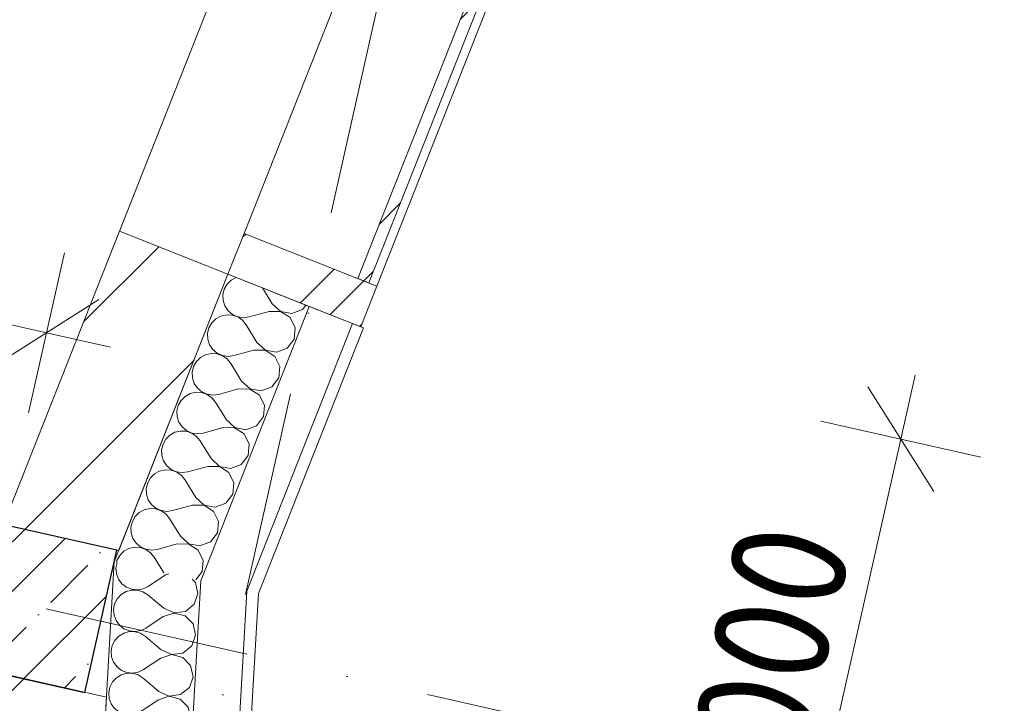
# Model space of a CAD drawing. Header units: millimetres. Extents: x -7213913 to -6999406, y 6129472 to 6470382.
# Tile 114 of 256: x -7187536 to -7185848, y 6166836 to 6168008. Entities that reach past the tile are written whole.
import ezdxf
from ezdxf.enums import TextEntityAlignment as Align

# ---------------------------------------------------------------- set-up
doc = ezdxf.new("R2010")
doc.units = ezdxf.units.MM
doc.header["$MEASUREMENT"] = 0
doc.set_wipeout_variables(frame=1)
doc.linetypes.add('Wipeout_Contour', pattern=[1000, 0, -1000])
doc.linetypes.add('Штрихпунктирная', pattern=[670.277762, 352.777767, -176.388884, 0, -141.111112])
for name, color, linetype in [('S - квартира_помещение.АР', 7, 'Continuous'), ('АР-Стены_внешние_.АР', 7, 'Continuous'), ('АР-Стены_внутренние_пилоны.АР', 7, 'Continuous'), ('АР-Стены_Наружные ВИТРАЖ', 7, 'Continuous'), ('АР-Стены_Перегородки_межквартирные_200.АР', 7, 'Continuous'), ('АР-Чертеж-Оси_Осевые размеры.АР', 7, 'Continuous'), ('АР-Чертеж-Размеры.АР', 7, 'Continuous')]:
    doc.layers.add(name, color=color, linetype=linetype)
for name, color, linetype, lineweight in [('S - квартира_помещение.АР_Ном._пера__2', 8, 'Continuous', 15), ('АР-Стены_внешние_.АР_Ном._пера__1', 7, 'Continuous', 0), ('АР-Стены_внутренние_пилоны.АР_Ном._пера__1', 7, 'Continuous', 30), ('АР-Стены_Наружные ВИТРАЖ_Ном._пера__120', 7, 'Continuous', 0), ('АР-Стены_Перегородки_межквартирные_200.АР_Ном._пера__1', 7, 'Continuous', 30), ('АР-Чертеж-Оси_Осевые размеры.АР_Ном._пера__120', 7, 'Continuous', 0), ('АР-Чертеж-Размеры.АР_Ном._пера__1', 7, 'Continuous', 0), ('Паспорта Зон Archicad_Ном._пера__1', 7, 'Continuous', 0)]:
    doc.layers.add(name, color=color, linetype=linetype, lineweight=lineweight)
doc.styles.add('РЎР“Р•РќР•Р\xa0Р\x98Р\xa0_РЎРўР\x98Р›Р¬_1', font='txt')
doc.styles.add('РЎР“Р•РќР•Р\xa0Р\x98Р\xa0_РЎРўР\x98Р›Р¬_2', font='calibri.ttf')
doc.styles.add('РЎР“Р•РќР•Р\xa0Р\x98Р\xa0_РЎРўР\x98Р›Р¬_3', font='GOST_Common.ttf')
doc.styles.add('РЎР“Р•РќР•Р\xa0Р\x98Р\xa0_РЎРўР\x98Р›Р¬_5', font='GOTHIC.TTF')
doc.dimstyles.new('СГЕНЕРИР_СТИЛЬ__5', dxfattribs={"dimtxt": 200, "dimasz": 142.5, "dimexe": 0.18, "dimexo": 0.0625, "dimgap": 0, "dimtad": 1, "dimdec": 0, "dimzin": 0, "dimdsep": 46, "dimtxsty": 'РЎР“Р•РќР•Р\xa0Р\x98Р\xa0_РЎРўР\x98Р›Р¬_3', "dimblk": 'ARROWHEAD_6', "dimblk1": 'ARROWHEAD_6', "dimblk2": 'ARROWHEAD_6', "dimcen": 0.09, "dimse1": 1, "dimse2": 1, "dimclrd": 7, "dimclre": 7, "dimclrt": 7, "dimazin": 0, "dimtfac": 1, "dimtdec": 4, "dimtmove": 0, "dimatfit": 3, "dimfxl": 1, "dimtolj": 1, "dimtzin": 0, "dimarcsym": 0})
pattern_1 = [(45, (-6566190.34, 6562677.8), (-176.776695, 176.776695), []), (45, (-6566225.7, 6562713.15), (-176.776695, 176.776695), []), (45, (-6566261.05, 6562748.5), (-176.776695, 176.776695), [])]
pattern_2 = [(45, (-6566190.34, 6562677.8), (-127.279217, 127.279217), [])]

# ---------------------------------------------------------------- blocks, each defined once
blk = doc.blocks.new('Жилая комната №2_2_35_10', base_point=(-7189592.1, 6169637.7))
at = {"layer": 'S - квартира_помещение.АР_Ном._пера__2', "color": 8, "linetype": 'Continuous', "lineweight": 15, "flags": 128}
blk.add_lwpolyline([(-7186372, 6170154.8), (-7190647, 6171114.9), (-7191348.3, 6167992.5), (-7187563.6, 6167142.5), (-7187364.7, 6167645.3)], close=True, dxfattribs=at)
at = {"layer": 'Паспорта Зон Archicad_Ном._пера__1', "color": 7, "lineweight": 0, "style": 'РЎР“Р•РќР•Р\xa0Р\x98Р\xa0_РЎРўР\x98Р›Р¬_1'}
blk.add_attdef('ROOM_NUMBER', text='', height=250, rotation=347.3417, dxfattribs=at).set_placement((-7188710.7, 6168535.3), align=Align.MIDDLE_CENTER)
at = {"layer": 'Паспорта Зон Archicad_Ном._пера__1', "color": 7, "lineweight": 0, "style": 'РЎР“Р•РќР•Р\xa0Р\x98Р\xa0_РЎРўР\x98Р›Р¬_2'}
blk.add_attdef('ROOM_AREA', text='', height=200, rotation=347.3417, dxfattribs=at).set_placement((-7187576.1, 6167309.2), align=Align.MIDDLE_RIGHT)
blk = doc.blocks.new('Навесная Стена_32_10', base_point=(-6566190.3, 6562677.8))
at = {"layer": 'АР-Стены_Наружные ВИТРАЖ_Ном._пера__120', "color": 7, "linetype": 'Continuous', "lineweight": 0, "flags": 128}
for points in [[(-7186824.7, 6168466.7), (-7187151.1, 6167641.5)], [(-7186596.9, 6168376.6), (-7186923.3, 6167551.3)]]:
    blk.add_lwpolyline(points, dxfattribs=at)
at = {"color": 254, "linetype": 'Wipeout_Contour', "lineweight": 0, "ltscale": 37882713.34857146}
blk.add_wipeout([(-7186937.3, 6167556.9), (-7186610.8, 6168382.1), (-7186629.4, 6168389.5), (-7186955.9, 6167564.2)], dxfattribs=at).dxf.layer = 'АР-Стены_Наружные ВИТРАЖ'
at = {"layer": 'АР-Стены_Наружные ВИТРАЖ', "linetype": 'Continuous', "lineweight": 0, "true_color": 0x000000}
h = blk.add_hatch(dxfattribs=at)
h.set_pattern_fill('АЛЮМИНИЙ_000A', color=18, style=0, pattern_type=2)
h.set_pattern_definition(pattern_1)
h.paths.add_polyline_path([(-7186937.3, 6167556.9), (-7186610.8, 6168382.1), (-7186629.4, 6168389.5), (-7186955.9, 6167564.2)])
at = {"layer": 'АР-Стены_Наружные ВИТРАЖ_Ном._пера__120', "color": 7, "linetype": 'Continuous', "lineweight": 0, "flags": 128}
blk.add_lwpolyline([(-7186937.3, 6167556.9), (-7186955.9, 6167564.2), (-7186629.4, 6168389.5), (-7186610.8, 6168382.1)], close=True, dxfattribs=at)
at = {"color": 254, "linetype": 'Wipeout_Contour', "lineweight": 0, "ltscale": 37882453.53497984}
blk.add_wipeout([(-7186923.3, 6167551.3), (-7187151.1, 6167641.5), (-7187178.7, 6167571.7), (-7186950.9, 6167481.6)], dxfattribs=at).dxf.layer = 'АР-Стены_Наружные ВИТРАЖ'
at = {"layer": 'АР-Стены_Наружные ВИТРАЖ', "linetype": 'Continuous', "lineweight": 0, "true_color": 0x000000}
h = blk.add_hatch(dxfattribs=at)
h.set_pattern_fill('АЛЮМИНИЙ_000A', color=18, style=0, pattern_type=2)
h.set_pattern_definition(pattern_1)
h.paths.add_polyline_path([(-7186923.3, 6167551.3), (-7187151.1, 6167641.5), (-7187178.7, 6167571.7), (-7186950.9, 6167481.6)])
at = {"layer": 'АР-Стены_Наружные ВИТРАЖ_Ном._пера__120', "color": 7, "linetype": 'Continuous', "lineweight": 0, "flags": 128}
blk.add_lwpolyline([(-7186923.3, 6167551.3), (-7186950.9, 6167481.6), (-7187178.7, 6167571.7), (-7187151.1, 6167641.5)], close=True, dxfattribs=at)
blk = doc.blocks.new('Стена_167_10', base_point=(-7187271.7, 6167608.5))
at = {"layer": 'АР-Стены_Перегородки_межквартирные_200.АР', "linetype": 'Continuous', "lineweight": 0, "true_color": 0x000000}
h = blk.add_hatch(dxfattribs=at)
h.set_pattern_fill('БЛОКИ_БЕТОННЫЕ_ЭФФЕКТИВН_28', color=18, style=0, pattern_type=2)
h.set_pattern_definition(pattern_2)
h.paths.add_polyline_path([(-7187364.7, 6167645.3), (-7187563.6, 6167142.5), (-7187366.1, 6167098.1), (-7187178.7, 6167571.7)])
at = {"layer": 'АР-Стены_Перегородки_межквартирные_200.АР_Ном._пера__1', "color": 7, "linetype": 'Continuous', "lineweight": 15, "flags": 128}
for points in [[(-7187364.7, 6167645.3), (-7187563.6, 6167142.5)], [(-7187178.7, 6167571.7), (-7187364.7, 6167645.3)], [(-7187366.1, 6167098.1), (-7187178.7, 6167571.7)], [(-7187563.6, 6167142.5), (-7187366.1, 6167098.1)]]:
    blk.add_lwpolyline(points, dxfattribs=at)
blk = doc.blocks.new('Стена_168_10', base_point=(-7187478.7, 6166995.3))
at = {"layer": 'АР-Стены_Перегородки_межквартирные_200.АР', "linetype": 'Continuous', "lineweight": 0, "true_color": 0x000000}
h = blk.add_hatch(dxfattribs=at)
h.set_pattern_fill('БЛОКИ_БЕТОННЫЕ_ЭФФЕКТИВН_28', color=18, style=0, pattern_type=2)
h.set_pattern_definition(pattern_2)
h.paths.add_polyline_path([(-7187584.9, 6166891), (-7187603.9, 6166560.2), (-7187404.3, 6166548.7), (-7187387.1, 6166846.6)])
at = {"layer": 'АР-Стены_Перегородки_межквартирные_200.АР_Ном._пера__1', "color": 7, "linetype": 'Continuous', "lineweight": 15, "flags": 128}
for points in [[(-7187584.9, 6166891), (-7187603.9, 6166560.2)], [(-7187387.1, 6166846.6), (-7187584.9, 6166891)], [(-7187404.3, 6166548.7), (-7187387.1, 6166846.6)], [(-7187603.9, 6166560.2), (-7187404.3, 6166548.7)]]:
    blk.add_lwpolyline(points, dxfattribs=at)
blk = doc.blocks.new('*X719', base_point=(-6566190.3, 6562677.8))
at = {"layer": 'АР-Стены_внешние_.АР_Ном._пера__1', "color": 7, "linetype": 'Continuous', "lineweight": 0}
for p, q in [((-7187173.2, 6167561.6), (-7187180.2, 6167554.7)), ((-7187164.8, 6167566.2), (-7187173.2, 6167561.6)), ((-7187185, 6167546.1), (-7187187.4, 6167536.5)), ((-7187180.2, 6167554.7), (-7187185, 6167546.1)), ((-7187102.7, 6167521.2), (-7187119.3, 6167548.2)), ((-7187187.4, 6167536.5), (-7187187, 6167526.7)), ((-7187187, 6167526.7), (-7187183.9, 6167517.3)), ((-7187183.9, 6167517.3), (-7187178.4, 6167509.1)), ((-7187178.4, 6167509.1), (-7187170.9, 6167502.8)), ((-7187102.7, 6167521.2), (-7187088.3, 6167508)), ((-7187069.2, 6167504.3), (-7187050.9, 6167511.3)), ((-7187050.9, 6167511.3), (-7187045.1, 6167518.9)), ((-7187199.4, 6167495.2), (-7187206.5, 6167488.3)), ((-7187190.8, 6167499.9), (-7187199.4, 6167495.2)), ((-7187181.2, 6167502.1), (-7187190.8, 6167499.9)), ((-7187171.4, 6167501.6), (-7187181.2, 6167502.1)), ((-7187162, 6167498.4), (-7187171.4, 6167501.6)), ((-7187170.9, 6167502.8), (-7187161.9, 6167498.7)), ((-7187153.9, 6167492.8), (-7187162, 6167498.4)), ((-7187161.9, 6167498.7), (-7187152.2, 6167497.2)), ((-7187147.7, 6167485.2), (-7187153.9, 6167492.8)), ((-7187152.2, 6167497.2), (-7187142.4, 6167498.5)), ((-7187108, 6167507.9), (-7187142.4, 6167498.5)), ((-7187088.4, 6167507.7), (-7187108, 6167507.9)), ((-7187071.9, 6167497.3), (-7187088.4, 6167507.7)), ((-7187088.3, 6167508), (-7187069.2, 6167504.3)), ((-7187063.4, 6167479.8), (-7187071.9, 6167497.3)), ((-7187211.3, 6167479.7), (-7187213.6, 6167470.1)), ((-7187206.5, 6167488.3), (-7187211.3, 6167479.7)), ((-7187129, 6167454.8), (-7187147.7, 6167485.2)), ((-7187065.3, 6167460.3), (-7187063.4, 6167479.8)), ((-7187213.6, 6167470.1), (-7187213.3, 6167460.3)), ((-7187213.3, 6167460.3), (-7187210.2, 6167450.9)), ((-7187077.2, 6167444.8), (-7187065.3, 6167460.3)), ((-7187210.2, 6167450.9), (-7187204.7, 6167442.7)), ((-7187204.7, 6167442.7), (-7187197.2, 6167436.3)), ((-7187134.2, 6167441.5), (-7187168.7, 6167432.1)), ((-7187114.7, 6167441.3), (-7187134.2, 6167441.5)), ((-7187129, 6167454.8), (-7187114.6, 6167441.6)), ((-7187098.2, 6167430.9), (-7187114.7, 6167441.3)), ((-7187114.6, 6167441.6), (-7187095.4, 6167437.9)), ((-7187095.4, 6167437.9), (-7187077.2, 6167444.8)), ((-7187225.7, 6167428.8), (-7187232.7, 6167421.8)), ((-7187217.1, 6167433.5), (-7187225.7, 6167428.8)), ((-7187207.5, 6167435.7), (-7187217.1, 6167433.5)), ((-7187197.6, 6167435.2), (-7187207.5, 6167435.7)), ((-7187188.3, 6167432), (-7187197.6, 6167435.2)), ((-7187197.2, 6167436.3), (-7187188.2, 6167432.3)), ((-7187180.2, 6167426.4), (-7187188.3, 6167432)), ((-7187188.2, 6167432.3), (-7187178.5, 6167430.8)), ((-7187173.9, 6167418.8), (-7187180.2, 6167426.4)), ((-7187178.5, 6167430.8), (-7187168.7, 6167432.1)), ((-7187089.7, 6167413.3), (-7187098.2, 6167430.9)), ((-7187237.6, 6167413.3), (-7187239.9, 6167403.7)), ((-7187232.7, 6167421.8), (-7187237.6, 6167413.3)), ((-7187155.3, 6167388.4), (-7187173.9, 6167418.8)), ((-7187091.6, 6167393.9), (-7187089.7, 6167413.3)), ((-7187239.9, 6167403.7), (-7187239.5, 6167393.8)), ((-7187239.5, 6167393.8), (-7187236.5, 6167384.5)), ((-7187103.5, 6167378.4), (-7187091.6, 6167393.9)), ((-7187236.5, 6167384.5), (-7187231, 6167376.3)), ((-7187231, 6167376.3), (-7187223.5, 6167369.9)), ((-7187160.5, 6167375.1), (-7187195, 6167365.7)), ((-7187141, 6167374.9), (-7187160.5, 6167375.1)), ((-7187155.3, 6167388.4), (-7187140.9, 6167375.2)), ((-7187124.5, 6167364.5), (-7187141, 6167374.9)), ((-7187140.9, 6167375.2), (-7187121.7, 6167371.5)), ((-7187121.7, 6167371.5), (-7187103.5, 6167378.4)), ((-7187252, 6167362.3), (-7187259, 6167355.4)), ((-7187243.4, 6167367.1), (-7187252, 6167362.3)), ((-7187233.7, 6167369.3), (-7187243.4, 6167367.1)), ((-7187223.9, 6167368.8), (-7187233.7, 6167369.3)), ((-7187214.6, 6167365.6), (-7187223.9, 6167368.8)), ((-7187223.5, 6167369.9), (-7187214.5, 6167365.9)), ((-7187206.5, 6167360), (-7187214.6, 6167365.6)), ((-7187214.5, 6167365.9), (-7187204.7, 6167364.4)), ((-7187200.2, 6167352.4), (-7187206.5, 6167360)), ((-7187204.7, 6167364.4), (-7187195, 6167365.7)), ((-7187115.9, 6167346.9), (-7187124.5, 6167364.5)), ((-7187263.9, 6167346.8), (-7187266.2, 6167337.3)), ((-7187259, 6167355.4), (-7187263.9, 6167346.8)), ((-7187181.5, 6167321.9), (-7187200.2, 6167352.4)), ((-7187117.9, 6167327.5), (-7187115.9, 6167346.9)), ((-7187266.2, 6167337.3), (-7187265.8, 6167327.4)), ((-7187265.8, 6167327.4), (-7187262.7, 6167318)), ((-7187129.7, 6167312), (-7187117.9, 6167327.5)), ((-7187262.7, 6167318), (-7187257.3, 6167309.9)), ((-7187257.3, 6167309.9), (-7187249.7, 6167303.5)), ((-7187186.8, 6167308.7), (-7187221.2, 6167299.2)), ((-7187167.3, 6167308.5), (-7187186.8, 6167308.7)), ((-7187181.5, 6167321.9), (-7187167.2, 6167308.7)), ((-7187150.8, 6167298), (-7187167.3, 6167308.5)), ((-7187167.2, 6167308.7), (-7187148, 6167305.1)), ((-7187148, 6167305.1), (-7187129.7, 6167312)), ((-7187285.3, 6167289), (-7187290.1, 6167280.4)), ((-7187278.3, 6167295.9), (-7187285.3, 6167289)), ((-7187269.6, 6167300.7), (-7187278.3, 6167295.9)), ((-7187260, 6167302.9), (-7187269.6, 6167300.7)), ((-7187250.2, 6167302.4), (-7187260, 6167302.9)), ((-7187240.9, 6167299.2), (-7187250.2, 6167302.4)), ((-7187249.7, 6167303.5), (-7187240.7, 6167299.4)), ((-7187232.8, 6167293.6), (-7187240.9, 6167299.2)), ((-7187240.7, 6167299.4), (-7187231, 6167298)), ((-7187226.5, 6167286), (-7187232.8, 6167293.6)), ((-7187231, 6167298), (-7187221.2, 6167299.2)), ((-7187142.2, 6167280.5), (-7187150.8, 6167298)), ((-7187290.1, 6167280.4), (-7187292.5, 6167270.8)), ((-7187207.8, 6167255.5), (-7187226.5, 6167286)), ((-7187144.2, 6167261.1), (-7187142.2, 6167280.5)), ((-7187292.5, 6167270.8), (-7187292.1, 6167261)), ((-7187292.1, 6167261), (-7187289, 6167251.6)), ((-7187207.8, 6167255.5), (-7187193.4, 6167242.3)), ((-7187156, 6167245.6), (-7187144.2, 6167261.1)), ((-7187289, 6167251.6), (-7187283.5, 6167243.4)), ((-7187283.5, 6167243.4), (-7187276, 6167237.1)), ((-7187213.1, 6167242.2), (-7187247.5, 6167232.8)), ((-7187193.5, 6167242), (-7187213.1, 6167242.2)), ((-7187177, 6167231.6), (-7187193.5, 6167242)), ((-7187193.4, 6167242.3), (-7187174.3, 6167238.6)), ((-7187174.3, 6167238.6), (-7187156, 6167245.6)), ((-7187311.6, 6167222.6), (-7187316.4, 6167214)), ((-7187304.5, 6167229.5), (-7187311.6, 6167222.6)), ((-7187295.9, 6167234.2), (-7187304.5, 6167229.5)), ((-7187286.3, 6167236.4), (-7187295.9, 6167234.2)), ((-7187276.5, 6167235.9), (-7187286.3, 6167236.4)), ((-7187267.1, 6167232.8), (-7187276.5, 6167235.9)), ((-7187276, 6167237.1), (-7187267, 6167233)), ((-7187259, 6167227.1), (-7187267.1, 6167232.8)), ((-7187267, 6167233), (-7187257.3, 6167231.6)), ((-7187252.8, 6167219.5), (-7187259, 6167227.1)), ((-7187257.3, 6167231.6), (-7187247.5, 6167232.8)), ((-7187168.5, 6167214.1), (-7187177, 6167231.6)), ((-7187316.4, 6167214), (-7187318.7, 6167204.4)), ((-7187318.7, 6167204.4), (-7187318.4, 6167194.6)), ((-7187234.1, 6167189.1), (-7187252.8, 6167219.5)), ((-7187170.4, 6167194.7), (-7187168.5, 6167214.1)), ((-7187318.4, 6167194.6), (-7187315.3, 6167185.2)), ((-7187234.1, 6167189.1), (-7187219.7, 6167175.9)), ((-7187182.3, 6167179.2), (-7187170.4, 6167194.7)), ((-7187315.3, 6167185.2), (-7187309.8, 6167177)), ((-7187309.8, 6167177), (-7187302.3, 6167170.7)), ((-7187302.3, 6167170.7), (-7187293.3, 6167166.6)), ((-7187239.3, 6167175.8), (-7187273.8, 6167166.4)), ((-7187219.8, 6167175.6), (-7187239.3, 6167175.8)), ((-7187203.3, 6167165.2), (-7187219.8, 6167175.6)), ((-7187219.7, 6167175.9), (-7187200.5, 6167172.2)), ((-7187200.5, 6167172.2), (-7187182.3, 6167179.2)), ((-7187337.8, 6167156.2), (-7187342.7, 6167147.6)), ((-7187330.8, 6167163.1), (-7187337.8, 6167156.2)), ((-7187322.2, 6167167.8), (-7187330.8, 6167163.1)), ((-7187312.6, 6167170), (-7187322.2, 6167167.8)), ((-7187302.7, 6167169.5), (-7187312.6, 6167170)), ((-7187293.4, 6167166.3), (-7187302.7, 6167169.5)), ((-7187285.3, 6167160.7), (-7187293.4, 6167166.3)), ((-7187293.3, 6167166.6), (-7187283.6, 6167165.1)), ((-7187279, 6167153.1), (-7187285.3, 6167160.7)), ((-7187283.6, 6167165.1), (-7187273.8, 6167166.4)), ((-7187194.8, 6167147.7), (-7187203.3, 6167165.2)), ((-7187342.7, 6167147.6), (-7187345, 6167138)), ((-7187345, 6167138), (-7187344.6, 6167128.2)), ((-7187260.3, 6167122.7), (-7187279, 6167153.1)), ((-7187196.7, 6167128.2), (-7187194.8, 6167147.7)), ((-7187344.6, 6167128.2), (-7187341.6, 6167118.8)), ((-7187260.3, 6167122.7), (-7187246, 6167109.5)), ((-7187208.6, 6167112.7), (-7187196.7, 6167128.2)), ((-7187338.8, 6167103.6), (-7187348.5, 6167101.4)), ((-7187341.6, 6167118.8), (-7187336.1, 6167110.6)), ((-7187329, 6167103.1), (-7187338.8, 6167103.6)), ((-7187336.1, 6167110.6), (-7187328.5, 6167104.2)), ((-7187319.7, 6167099.9), (-7187329, 6167103.1)), ((-7187328.5, 6167104.2), (-7187319.6, 6167100.2)), ((-7187265.6, 6167109.4), (-7187300.1, 6167100)), ((-7187246.1, 6167109.2), (-7187265.6, 6167109.4)), ((-7187229.6, 6167098.8), (-7187246.1, 6167109.2)), ((-7187246, 6167109.5), (-7187226.8, 6167105.8)), ((-7187226.8, 6167105.8), (-7187208.6, 6167112.7)), ((-7187364.1, 6167089.7), (-7187369, 6167081.2)), ((-7187357.1, 6167096.7), (-7187364.1, 6167089.7)), ((-7187348.5, 6167101.4), (-7187357.1, 6167096.7)), ((-7187311.6, 6167094.3), (-7187319.7, 6167099.9)), ((-7187319.6, 6167100.2), (-7187309.8, 6167098.7)), ((-7187305.3, 6167086.7), (-7187311.6, 6167094.3)), ((-7187309.8, 6167098.7), (-7187300.1, 6167100)), ((-7187288.9, 6167060), (-7187305.3, 6167086.7)), ((-7187221, 6167081.2), (-7187229.6, 6167098.8)), ((-7187369, 6167081.2), (-7187369.8, 6167077.8)), ((-7187223, 6167061.8), (-7187221, 6167081.2)), ((-7187233.7, 6167047.8), (-7187223, 6167061.8))]:
    blk.add_line(p, q, dxfattribs=at)
blk = doc.blocks.new('Стена_341_10', base_point=(-7187178.7, 6167571.7))
at = {"layer": 'АР-Стены_внешние_.АР_Ном._пера__1', "color": 7, "linetype": 'Continuous', "lineweight": 0}
for p, q in [((-7187225.4, 6167046), (-7187039.3, 6167516.6)), ((-7187146.3, 6167028.5), (-7186964.9, 6167487.1))]:
    blk.add_line(p, q, dxfattribs=at)
at = {"layer": 'АР-Стены_внешние_.АР_Ном._пера__1', "color": 7, "linetype": 'Continuous', "lineweight": 0, "flags": 128}
for points in [[(-7187178.7, 6167571.7), (-7187373.8, 6167078.7)], [(-7187039.3, 6167516.6), (-7187178.7, 6167571.7)], [(-7186964.9, 6167487.1), (-7187039.3, 6167516.6)], [(-7187126.5, 6167024.2), (-7186946.3, 6167479.8)], [(-7186946.3, 6167479.8), (-7186964.9, 6167487.1)]]:
    blk.add_lwpolyline(points, dxfattribs=at)
at = {"layer": 'АР-Стены_внешние_.АР', "color": 7, "lineweight": 0}
blk.add_blockref('*X719', (-6566190.3, 6562677.8), dxfattribs=at)
blk = doc.blocks.new('*X721', base_point=(-6566190.3, 6562677.8))
at = {"layer": 'АР-Стены_внешние_.АР_Ном._пера__1', "color": 7, "linetype": 'Continuous', "lineweight": 0}
for p, q in [((-7187368.9, 6167077.6), (-7187370.8, 6167068.2)), ((-7187370.8, 6167068.2), (-7187370, 6167058.4)), ((-7187370, 6167058.4), (-7187366.5, 6167049.2)), ((-7187285.6, 6167056.2), (-7187315.4, 6167036.4)), ((-7187279.9, 6167058), (-7187285.6, 6167056.2)), ((-7187366.5, 6167049.2), (-7187360.7, 6167041.2)), ((-7187360.7, 6167041.2), (-7187352.9, 6167035.2)), ((-7187324.3, 6167032.1), (-7187315.4, 6167036.4)), ((-7187234.5, 6167043.4), (-7187240.2, 6167049.2)), ((-7187230.2, 6167024.4), (-7187234.5, 6167043.4)), ((-7187361.8, 6167022.6), (-7187368.5, 6167015.3)), ((-7187353.3, 6167027.7), (-7187361.8, 6167022.6)), ((-7187343.8, 6167030.3), (-7187353.3, 6167027.7)), ((-7187352.9, 6167035.2), (-7187343.8, 6167031.5)), ((-7187343.8, 6167031.5), (-7187334, 6167030.5)), ((-7187334, 6167030.2), (-7187343.8, 6167030.3)), ((-7187334, 6167030.5), (-7187324.3, 6167032.1)), ((-7187324.5, 6167027.4), (-7187334, 6167030.2)), ((-7187316.2, 6167022.1), (-7187324.5, 6167027.4)), ((-7187288.9, 6166999.1), (-7187316.2, 6167022.1)), ((-7187236.6, 6167005.9), (-7187230.2, 6167024.4)), ((-7187373, 6167006.6), (-7187374.9, 6166996.9)), ((-7187368.5, 6167015.3), (-7187373, 6167006.6)), ((-7187251.8, 6166993.6), (-7187236.6, 6167005.9)), ((-7187374.9, 6166996.9), (-7187374.1, 6166987.1)), ((-7187374.1, 6166987.1), (-7187370.6, 6166977.9)), ((-7187271.1, 6166990.8), (-7187289.7, 6166984.8)), ((-7187288.9, 6166999.1), (-7187271.1, 6166991.1)), ((-7187271.1, 6166991.1), (-7187251.8, 6166993.6)), ((-7187252.2, 6166986.1), (-7187271.1, 6166990.8)), ((-7187238.6, 6166972.1), (-7187252.2, 6166986.1)), ((-7187370.6, 6166977.9), (-7187364.8, 6166969.9)), ((-7187364.8, 6166969.9), (-7187357, 6166963.9)), ((-7187289.7, 6166984.8), (-7187319.5, 6166965.1)), ((-7187234.3, 6166953), (-7187238.6, 6166972.1)), ((-7187365.9, 6166951.2), (-7187372.6, 6166944)), ((-7187357.5, 6166956.3), (-7187365.9, 6166951.2)), ((-7187347.9, 6166959), (-7187357.5, 6166956.3)), ((-7187357, 6166963.9), (-7187347.9, 6166960.2)), ((-7187347.9, 6166960.2), (-7187338.1, 6166959.2)), ((-7187338.1, 6166958.9), (-7187347.9, 6166959)), ((-7187338.1, 6166959.2), (-7187328.4, 6166960.8)), ((-7187328.6, 6166956.1), (-7187338.1, 6166958.9)), ((-7187320.3, 6166950.8), (-7187328.6, 6166956.1)), ((-7187328.4, 6166960.8), (-7187319.5, 6166965.1)), ((-7187240.7, 6166934.6), (-7187234.3, 6166953)), ((-7187377.1, 6166935.3), (-7187379, 6166925.6)), ((-7187372.6, 6166944), (-7187377.1, 6166935.3)), ((-7187293, 6166927.8), (-7187320.3, 6166950.8)), ((-7187255.9, 6166922.3), (-7187240.7, 6166934.6)), ((-7187379, 6166925.6), (-7187378.2, 6166915.8)), ((-7187275.2, 6166919.5), (-7187293.8, 6166913.5)), ((-7187293, 6166927.8), (-7187275.2, 6166919.8)), ((-7187275.2, 6166919.8), (-7187255.9, 6166922.3)), ((-7187256.3, 6166914.8), (-7187275.2, 6166919.5)), ((-7187378.2, 6166915.8), (-7187374.8, 6166906.5)), ((-7187374.8, 6166906.5), (-7187368.9, 6166898.6)), ((-7187293.8, 6166913.5), (-7187323.6, 6166893.8)), ((-7187242.7, 6166900.8), (-7187256.3, 6166914.8)), ((-7187238.4, 6166881.7), (-7187242.7, 6166900.8)), ((-7187361.6, 6166885), (-7187370, 6166879.9)), ((-7187368.9, 6166898.6), (-7187361.1, 6166892.6)), ((-7187352.1, 6166887.6), (-7187361.6, 6166885)), ((-7187361.1, 6166892.6), (-7187352, 6166888.9)), ((-7187342.2, 6166887.6), (-7187352.1, 6166887.6)), ((-7187352, 6166888.9), (-7187342.2, 6166887.8)), ((-7187342.2, 6166887.8), (-7187332.5, 6166889.5)), ((-7187332.7, 6166884.8), (-7187342.2, 6166887.6)), ((-7187324.4, 6166879.5), (-7187332.7, 6166884.8)), ((-7187332.5, 6166889.5), (-7187323.6, 6166893.8)), ((-7187376.7, 6166872.7), (-7187381.2, 6166863.9)), ((-7187370, 6166879.9), (-7187376.7, 6166872.7)), ((-7187297.1, 6166856.5), (-7187324.4, 6166879.5)), ((-7187244.8, 6166863.3), (-7187238.4, 6166881.7)), ((-7187381.2, 6166863.9), (-7187383.1, 6166854.3)), ((-7187383.1, 6166854.3), (-7187382.3, 6166844.5)), ((-7187297.1, 6166856.5), (-7187279.3, 6166848.5)), ((-7187279.3, 6166848.5), (-7187260, 6166851)), ((-7187260, 6166851), (-7187244.8, 6166863.3)), ((-7187382.3, 6166844.5), (-7187378.9, 6166835.2)), ((-7187378.9, 6166835.2), (-7187373, 6166827.3)), ((-7187297.9, 6166842.2), (-7187327.7, 6166822.5)), ((-7187279.3, 6166848.2), (-7187297.9, 6166842.2)), ((-7187260.4, 6166843.4), (-7187279.3, 6166848.2)), ((-7187246.8, 6166829.5), (-7187260.4, 6166843.4)), ((-7187373, 6166827.3), (-7187365.2, 6166821.3)), ((-7187356.2, 6166816.3), (-7187365.7, 6166813.7)), ((-7187365.2, 6166821.3), (-7187356.1, 6166817.6)), ((-7187346.3, 6166816.2), (-7187356.2, 6166816.3)), ((-7187356.1, 6166817.6), (-7187346.3, 6166816.5)), ((-7187346.3, 6166816.5), (-7187336.6, 6166818.2)), ((-7187336.8, 6166813.5), (-7187346.3, 6166816.2)), ((-7187336.6, 6166818.2), (-7187327.7, 6166822.5)), ((-7187242.5, 6166810.4), (-7187246.8, 6166829.5)), ((-7187380.8, 6166801.4), (-7187385.3, 6166792.6)), ((-7187374.1, 6166808.6), (-7187380.8, 6166801.4)), ((-7187365.7, 6166813.7), (-7187374.1, 6166808.6)), ((-7187328.5, 6166808.2), (-7187336.8, 6166813.5)), ((-7187301.2, 6166785.2), (-7187328.5, 6166808.2)), ((-7187248.9, 6166792), (-7187242.5, 6166810.4)), ((-7187385.3, 6166792.6), (-7187387.2, 6166783)), ((-7187387.2, 6166783), (-7187386.4, 6166773.1)), ((-7187301.2, 6166785.2), (-7187283.4, 6166777.1)), ((-7187264.1, 6166779.7), (-7187248.9, 6166792)), ((-7187386.4, 6166773.1), (-7187383, 6166763.9)), ((-7187302, 6166770.9), (-7187331.8, 6166751.2)), ((-7187283.4, 6166776.9), (-7187302, 6166770.9)), ((-7187283.4, 6166777.1), (-7187264.1, 6166779.7)), ((-7187264.5, 6166772.1), (-7187283.4, 6166776.9)), ((-7187250.9, 6166758.2), (-7187264.5, 6166772.1)), ((-7187383, 6166763.9), (-7187377.1, 6166756)), ((-7187377.1, 6166756), (-7187369.3, 6166749.9)), ((-7187369.3, 6166749.9), (-7187360.2, 6166746.3)), ((-7187340.7, 6166746.9), (-7187331.8, 6166751.2)), ((-7187246.6, 6166739.1), (-7187250.9, 6166758.2)), ((-7187378.2, 6166737.3), (-7187384.9, 6166730.1)), ((-7187369.8, 6166742.4), (-7187378.2, 6166737.3)), ((-7187360.3, 6166745), (-7187369.8, 6166742.4)), ((-7187350.4, 6166744.9), (-7187360.3, 6166745)), ((-7187360.2, 6166746.3), (-7187350.4, 6166745.2)), ((-7187350.4, 6166745.2), (-7187340.7, 6166746.9)), ((-7187341, 6166742.2), (-7187350.4, 6166744.9)), ((-7187332.6, 6166736.9), (-7187341, 6166742.2)), ((-7187305.3, 6166713.9), (-7187332.6, 6166736.9)), ((-7187253, 6166720.7), (-7187246.6, 6166739.1)), ((-7187389.4, 6166721.3), (-7187391.3, 6166711.7)), ((-7187384.9, 6166730.1), (-7187389.4, 6166721.3)), ((-7187268.2, 6166708.4), (-7187253, 6166720.7)), ((-7187391.3, 6166711.7), (-7187390.5, 6166701.8)), ((-7187390.5, 6166701.8), (-7187387.1, 6166692.6)), ((-7187306.1, 6166699.6), (-7187335.9, 6166679.9)), ((-7187287.6, 6166705.5), (-7187306.1, 6166699.6)), ((-7187305.3, 6166713.9), (-7187287.5, 6166705.8)), ((-7187268.6, 6166700.8), (-7187287.6, 6166705.5)), ((-7187287.5, 6166705.8), (-7187268.2, 6166708.4)), ((-7187255, 6166686.8), (-7187268.6, 6166700.8)), ((-7187387.1, 6166692.6), (-7187381.2, 6166684.7)), ((-7187381.2, 6166684.7), (-7187373.4, 6166678.6)), ((-7187250.7, 6166667.8), (-7187255, 6166686.8)), ((-7187382.3, 6166666), (-7187389, 6166658.8)), ((-7187373.9, 6166671.1), (-7187382.3, 6166666)), ((-7187364.4, 6166673.7), (-7187373.9, 6166671.1)), ((-7187373.4, 6166678.6), (-7187364.3, 6166675)), ((-7187354.5, 6166673.6), (-7187364.4, 6166673.7)), ((-7187364.3, 6166675), (-7187354.5, 6166673.9)), ((-7187354.5, 6166673.9), (-7187344.8, 6166675.6)), ((-7187345.1, 6166670.8), (-7187354.5, 6166673.6)), ((-7187336.7, 6166665.6), (-7187345.1, 6166670.8)), ((-7187344.8, 6166675.6), (-7187335.9, 6166679.9)), ((-7187309.4, 6166642.6), (-7187336.7, 6166665.6)), ((-7187257.1, 6166649.4), (-7187250.7, 6166667.8)), ((-7187393.5, 6166650), (-7187395.4, 6166640.3)), ((-7187389, 6166658.8), (-7187393.5, 6166650)), ((-7187272.3, 6166637), (-7187257.1, 6166649.4)), ((-7187395.4, 6166640.3), (-7187394.6, 6166630.5)), ((-7187394.6, 6166630.5), (-7187391.2, 6166621.3)), ((-7187291.7, 6166634.2), (-7187310.2, 6166628.3)), ((-7187309.4, 6166642.6), (-7187291.6, 6166634.5)), ((-7187272.7, 6166629.5), (-7187291.7, 6166634.2)), ((-7187291.6, 6166634.5), (-7187272.3, 6166637)), ((-7187391.2, 6166621.3), (-7187385.3, 6166613.4)), ((-7187310.2, 6166628.3), (-7187340, 6166608.5)), ((-7187259.1, 6166615.5), (-7187272.7, 6166629.5)), ((-7187254.8, 6166596.5), (-7187259.1, 6166615.5)), ((-7187378, 6166599.8), (-7187386.4, 6166594.7)), ((-7187385.3, 6166613.4), (-7187377.5, 6166607.3)), ((-7187368.5, 6166602.4), (-7187378, 6166599.8)), ((-7187377.5, 6166607.3), (-7187368.4, 6166603.6)), ((-7187358.6, 6166602.3), (-7187368.5, 6166602.4)), ((-7187368.4, 6166603.6), (-7187358.6, 6166602.6)), ((-7187358.6, 6166602.6), (-7187348.9, 6166604.3)), ((-7187349.2, 6166599.5), (-7187358.6, 6166602.3)), ((-7187340.8, 6166594.3), (-7187349.2, 6166599.5)), ((-7187348.9, 6166604.3), (-7187340, 6166608.5)), ((-7187393.1, 6166587.5), (-7187397.6, 6166578.7)), ((-7187386.4, 6166594.7), (-7187393.1, 6166587.5)), ((-7187313.5, 6166571.2), (-7187340.8, 6166594.3)), ((-7187261.2, 6166578), (-7187254.8, 6166596.5)), ((-7187397.6, 6166578.7), (-7187399.5, 6166569)), ((-7187399.5, 6166569), (-7187398.7, 6166559.2)), ((-7187295.8, 6166562.9), (-7187314.4, 6166557)), ((-7187313.5, 6166571.2), (-7187295.7, 6166563.2)), ((-7187276.8, 6166558.2), (-7187295.8, 6166562.9)), ((-7187295.7, 6166563.2), (-7187276.4, 6166565.7)), ((-7187276.4, 6166565.7), (-7187261.2, 6166578)), ((-7187398.7, 6166559.2), (-7187395.3, 6166550)), ((-7187395.3, 6166550), (-7187393.9, 6166548.1)), ((-7187314.4, 6166557), (-7187333, 6166544.6)), ((-7187263.2, 6166544.2), (-7187276.8, 6166558.2)), ((-7187262.4, 6166540.6), (-7187263.2, 6166544.2))]:
    blk.add_line(p, q, dxfattribs=at)
blk = doc.blocks.new('Стена_342_10', base_point=(-7187373.8, 6167078.7))
at = {"layer": 'АР-Стены_внешние_.АР_Ном._пера__1', "color": 7, "linetype": 'Continuous', "lineweight": 0}
for p, q in [((-7187254.5, 6166540.1), (-7187225.4, 6167046)), ((-7187174.6, 6166535.5), (-7187146.3, 6167028.5))]:
    blk.add_line(p, q, dxfattribs=at)
at = {"layer": 'АР-Стены_внешние_.АР_Ном._пера__1', "color": 7, "linetype": 'Continuous', "lineweight": 0, "flags": 128}
for points in [[(-7187373.8, 6167078.7), (-7187404.3, 6166548.7)], [(-7187154.7, 6166534.4), (-7187126.5, 6167024.2)], [(-7187254.5, 6166540.1), (-7187404.3, 6166548.7)], [(-7187174.6, 6166535.5), (-7187254.5, 6166540.1)], [(-7187154.7, 6166534.4), (-7187174.6, 6166535.5)]]:
    blk.add_lwpolyline(points, dxfattribs=at)
at = {"layer": 'АР-Стены_внешние_.АР', "color": 7, "lineweight": 0}
blk.add_blockref('*X721', (-6566190.3, 6562677.8), dxfattribs=at)
blk = doc.blocks.new('*D918', base_point=(-6566190.3, 6562677.8))
at = {"layer": 'АР-Чертеж-Размеры.АР_Ном._пера__1', "color": 7, "linetype": 'Continuous', "lineweight": 0, "transparency": 16777216}
for p, q in [((-7186000.4, 6167398.7), (-7186025.1, 6167289)), ((-7185968.4, 6167199.3), (-7186081.8, 6167378.6)), ((-7186162.3, 6167319.8), (-7185887.9, 6167258.1)), ((-7186025.1, 6167289), (-7186244.2, 6166313.2)), ((-7186301, 6166402.8), (-7186187.5, 6166223.6)), ((-7186381.4, 6166344), (-7186107, 6166282.4)), ((-7186244.2, 6166313.2), (-7186268.9, 6166203.5))]:
    blk.add_line(p, q, dxfattribs=at)
at = {"layer": 'АР-Чертеж-Размеры.АР_Ном._пера__1', "color": 7, "lineweight": 0, "transparency": 16777216, "insert": (-7186238.9, 6166519.4), "char_height": 200, "attachment_point": 7, "rotation": 77.3417, "style": 'РЎР“Р•РќР•Р\xa0Р\x98Р\xa0_РЎРўР\x98Р›Р¬_3'}
blk.add_mtext('\\A1;{\\pql;\\fGOST Common|b0|i0|c204|p0;\\W1.000000;1\xa0000}', dxfattribs=at)
blk = doc.blocks.new('ARROWHEAD_6')
at = {"color": 0, "linetype": 'Continuous', "lineweight": 0}
for p, q in [((-0.5, -0.5), (0.5, 0.5)), ((0, 0), (-1, 0))]:
    blk.add_line(p, q, dxfattribs=at)
blk = doc.blocks.new('*D1093', base_point=(-6566190.3, 6562677.8))
at = {"layer": 'АР-Чертеж-Размеры.АР_Ном._пера__1', "color": 7, "linetype": 'Continuous', "lineweight": 0, "transparency": 16777216}
for p, q in [((-7191243.6, 6168458.6), (-7191305.2, 6168184.2)), ((-7191184.8, 6168378.1), (-7191364, 6168264.6)), ((-7191274.4, 6168321.4), (-7191384.2, 6168346)), ((-7187489.7, 6167471.4), (-7191274.4, 6168321.4)), ((-7187458.9, 6167608.6), (-7187520.6, 6167334.2)), ((-7187579.4, 6167414.6), (-7187400.1, 6167528.1)), ((-7187380, 6167446.7), (-7187489.7, 6167471.4))]:
    blk.add_line(p, q, dxfattribs=at)
at = {"layer": 'АР-Чертеж-Размеры.АР_Ном._пера__1', "color": 7, "lineweight": 0, "transparency": 16777216, "insert": (-7189683.5, 6168005.1), "char_height": 200, "attachment_point": 7, "rotation": 347.342, "style": 'РЎР“Р•РќР•Р\xa0Р\x98Р\xa0_РЎРўР\x98Р›Р¬_3'}
blk.add_mtext('\\A1;{\\pql;\\fGOST Common|b0|i0|c204|p0;\\W1.000000;3\xa0879}', dxfattribs=at)
blk = doc.blocks.new('Стена_421_10', base_point=(-7191299.4, 6167853.4))
at = {"layer": 'АР-Стены_внутренние_пилоны.АР', "linetype": 'Continuous', "lineweight": 0, "true_color": 0x000000}
h = blk.add_hatch(dxfattribs=at)
h.set_pattern_fill('ЖЕЛЕЗОБЕТОН__PROJECT__000A', color=18, style=0, pattern_type=2)
h.set_pattern_definition([(45, (-6566190.34, 6562677.8), (-84.852814, 84.852814), []), (45, (-6566232.77, 6562720.22), (-84.852814, 84.852814), [90, -30, 0, -30])])
h.paths.add_polyline_path([(-7191326.8, 6167731.4), (-7187424, 6166854.9), (-7187369.2, 6167098.8), (-7191272, 6167975.4)])
at = {"layer": 'АР-Стены_внутренние_пилоны.АР_Ном._пера__1', "color": 7, "linetype": 'Continuous', "lineweight": 30, "flags": 128}
for points in [[(-7187369.2, 6167098.8), (-7191272, 6167975.4)], [(-7191326.8, 6167731.4), (-7187424, 6166854.9)], [(-7187424, 6166854.9), (-7187369.2, 6167098.8)]]:
    blk.add_lwpolyline(points, dxfattribs=at)
blk = doc.blocks.new('Стандартный Маркер Сетки[186]_10', base_point=(-7210705, 6172211.8))
at = {"layer": 'АР-Чертеж-Оси_Осевые размеры.АР_Ном._пера__120', "color": 7, "linetype": 'Штрихпунктирная', "lineweight": 0}
blk.add_line((-7209729.3, 6171992.7), (-7185628.8, 6166579.8), dxfattribs=at)
at = {"layer": 'АР-Чертеж-Оси_Осевые размеры.АР_Ном._пера__120', "color": 7, "lineweight": 0, "style": 'РЎР“Р•РќР•Р\xa0Р\x98Р\xa0_РЎРўР\x98Р›Р¬_5'}
blk.add_attdef('AC_MarkerText_1', text='', height=350, rotation=347.3418, dxfattribs=at).set_placement((-7211122.9, 6172502.4), align=Align.TOP_CENTER)
blk = doc.blocks.new('Стандартный Маркер Сетки[207]_10', base_point=(-7210705, 6172211.8))
at = {"layer": 'АР-Чертеж-Оси_Осевые размеры.АР_Ном._пера__120', "color": 7, "linetype": 'Штрихпунктирная', "lineweight": 0}
blk.add_line((-7209729.3, 6171992.7), (-7185628.8, 6166579.8), dxfattribs=at)
at = {"layer": 'АР-Чертеж-Оси_Осевые размеры.АР_Ном._пера__120', "color": 7, "lineweight": 0, "style": 'РЎР“Р•РќР•Р\xa0Р\x98Р\xa0_РЎРўР\x98Р›Р¬_5'}
blk.add_attdef('AC_MarkerText_1', text='', height=350, rotation=347.3418, dxfattribs=at).set_placement((-7211122.9, 6172502.4), align=Align.TOP_CENTER)
blk = doc.blocks.new('Стандартный Маркер Сетки[220]_10', base_point=(-7179800.8, 6199738.6))
at = {"layer": 'АР-Чертеж-Оси_Осевые размеры.АР_Ном._пера__120', "color": 7, "linetype": 'Штрихпунктирная', "lineweight": 0}
blk.add_line((-7180020, 6198762.9), (-7194792, 6132990.9), dxfattribs=at)
at = {"layer": 'АР-Чертеж-Оси_Осевые размеры.АР_Ном._пера__120', "color": 7, "lineweight": 0, "style": 'РЎР“Р•РќР•Р\xa0Р\x98Р\xa0_РЎРўР\x98Р›Р¬_5'}
blk.add_attdef('AC_MarkerText_1', text='', height=350, rotation=347.3418, dxfattribs=at).set_placement((-7195050.8, 6131708.4), align=Align.TOP_CENTER)

msp = doc.modelspace()

# ---------------------------------------------------------------- linework, layer by layer
at = {"layer": 'S - квартира_помещение.АР', "color": 254, "linetype": 'Continuous', "lineweight": 0, "true_color": 0xffe1c4, "flags": 128}
msp.add_lwpolyline([(-7186372, 6170154.8), (-7190647, 6171114.9), (-7191348.3, 6167992.5), (-7187563.6, 6167142.5), (-7187364.7, 6167645.3)], close=True, dxfattribs=at)

# ---------------------------------------------------------------- block references
at = {"layer": 'S - квартира_помещение.АР', "color": 7, "linetype": 'Continuous', "lineweight": 0}
msp.add_blockref('Жилая комната №2_2_35_10', (-7189592.1, 6169637.7), dxfattribs=at)
at = {"layer": 'АР-Стены_внешние_.АР', "color": 7, "lineweight": 0}
msp.add_blockref('Стена_342_10', (-7187373.8, 6167078.7), dxfattribs=at)
at = {"layer": 'АР-Стены_внутренние_пилоны.АР', "color": 7, "lineweight": 0}
msp.add_blockref('Стена_421_10', (-7191299.4, 6167853.4), dxfattribs=at)
at = {"layer": 'АР-Стены_Перегородки_межквартирные_200.АР', "color": 7, "lineweight": 0}
msp.add_blockref('Стена_168_10', (-7187478.7, 6166995.3), dxfattribs=at)

# ---------------------------------------------------------------- dimensions: what is measured, and where the dimension line sits
at = {"layer": 'АР-Чертеж-Размеры.АР', "color": 7, "linetype": 'Continuous', "lineweight": 0}
for base, p1, p2, angle, picture, middle, turn in [((-7191274.4, 6168321.4), (-7187563.6, 6167142.5), (-7191348.3, 6167992.5), 167.342, '*D1093', (-7189326.9, 6168027.5), 347.342), ((-7186244.2, 6166313.2), (-7186512.9, 6167398.5), (-7186732.1, 6166422.8), 257.3417, '*D918', (-7186261.3, 6166876), 77.3417)]:
    dim = msp.add_linear_dim(base=base, p1=p1, p2=p2, angle=angle, dimstyle='СГЕНЕРИР_СТИЛЬ__5', dxfattribs=at)
    dim.commit()
    dim.dimension.update_dxf_attribs({"geometry": picture, "text_midpoint": middle, "dimtype": 160, "text_rotation": turn})

# ---------------------------------------------------------------- next in the draw order: block references
at = {"layer": 'АР-Стены_Наружные ВИТРАЖ', "linetype": 'Continuous', "lineweight": 0}
msp.add_blockref('Навесная Стена_32_10', (-6566190.3, 6562677.8), dxfattribs=at)

# ---------------------------------------------------------------- next in the draw order: block references
at = {"layer": 'АР-Стены_внешние_.АР', "color": 7, "lineweight": 0}
msp.add_blockref('Стена_341_10', (-7187178.7, 6167571.7), dxfattribs=at)
at = {"layer": 'АР-Стены_Перегородки_межквартирные_200.АР', "color": 7, "lineweight": 0}
msp.add_blockref('Стена_167_10', (-7187271.7, 6167608.5), dxfattribs=at)
at = {"layer": 'АР-Чертеж-Оси_Осевые размеры.АР', "color": 8, "linetype": 'Continuous', "lineweight": 15}
for name, p in [('Стандартный Маркер Сетки[220]_10', (-7179800.8, 6199738.6)), ('Стандартный Маркер Сетки[186]_10', (-7210705, 6172211.8)), ('Стандартный Маркер Сетки[207]_10', (-7210705, 6172211.8))]:
    msp.add_blockref(name, p, dxfattribs=at)

doc.saveas('drawing.dxf')
